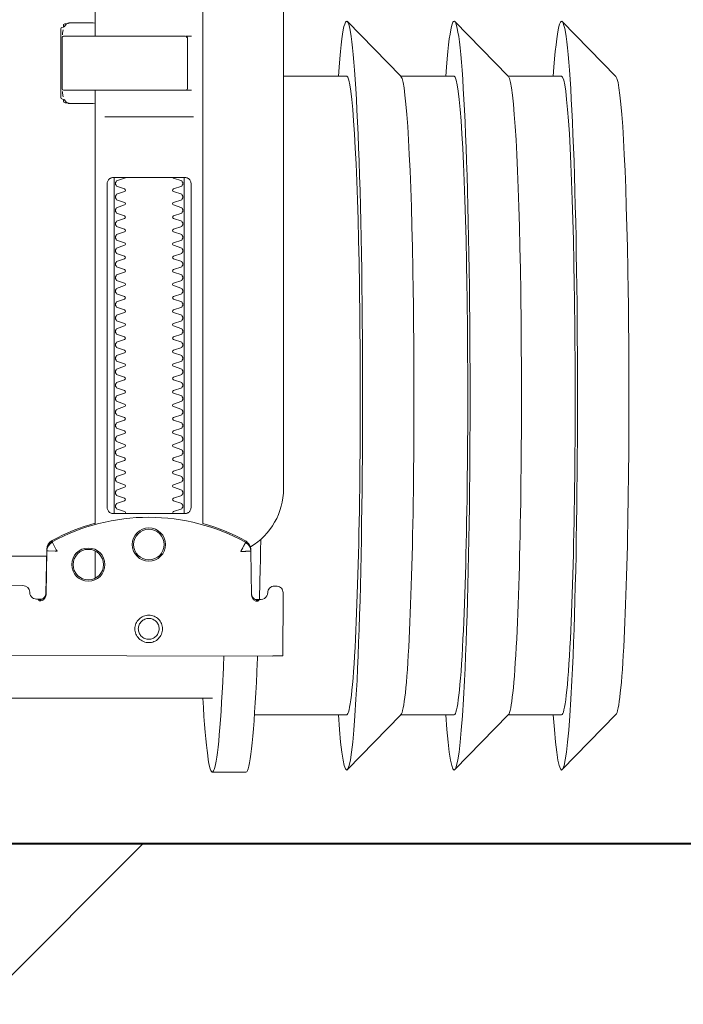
# Model space of a CAD drawing. Header units: millimetres. Extents: x -1893473 to 1546619, y -568027 to 942944.
# Tile 246 of 256: x 169673 to 169771, y -495583 to -495437. Entities that reach past the tile are written whole.
import ezdxf
from ezdxf.enums import TextEntityAlignment as Align

# ---------------------------------------------------------------- set-up
doc = ezdxf.new("R2010")
doc.units = ezdxf.units.MM
doc.header["$LTSCALE"] = 0.2
doc.layers.get('0').update_dxf_attribs({"lineweight": 0})
for name, color, linetype, lineweight in [('!! 0_Opis_pom', 9, 'Continuous', 13), ('!! 1_hatch projektowane ściany', 4, 'Continuous', 5), ('!! 1_OPIS POM NOWE', 140, 'Continuous', 5), ('!! 1_PROJ Sciany', 2, 'Continuous', 40), ('P-Opis nadproża', 150, 'Continuous', 9)]:
    doc.layers.add(name, color=color, linetype=linetype, lineweight=lineweight)
doc.layers.add('!!_@ wypos sanit nd', color=7, linetype='Continuous', lineweight=0, plot=False)
doc.styles.add('ARIAL', font='tahoma.ttf')

# ---------------------------------------------------------------- blocks, each defined once
blk = doc.blocks.new('A$C4ebe9e89')
for points in [[(-0.18941, 0.18181), (-0.19441, 0.18181)], [(-0.24944, 0.17326), (-0.24147, 0.18145)], [(-0.24136, 0.17331), (-0.23341, 0.17331), (-0.22548, 0.18145)], [(-0.22538, 0.17331), (-0.21743, 0.17331), (-0.2095, 0.18145)], [(-0.19567, 0.17331), (-0.20939, 0.17331)], [(-0.18941, 0.17081), (-0.04454, 0.17081), (-0.04035, 0.17071), (-0.03616, 0.17042), (-0.032, 0.16993), (-0.02786, 0.16925), (-0.02376, 0.16837), (-0.0197, 0.16731), (-0.0157, 0.16606), (-0.01176, 0.16462), (-0.00789, 0.163), (-0.0041, 0.1612), (-0.0004, 0.15923), (0.0032, 0.15708), (0.00671, 0.15478), (0.0101, 0.1523), (0.01337, 0.14968)], [(-0.19839, 0.16455), (-0.11148, 0.16437)], [(-0.19593, 0.15629), (-0.19608, 0.15629), (-0.19638, 0.15629), (-0.19593, 0.1562), (-0.19577, 0.15614), (-0.19563, 0.15605), (-0.19551, 0.15594), (-0.1954, 0.15581), (-0.19532, 0.15567), (-0.19526, 0.15551), (-0.19523, 0.15535)], [(-0.16479, 0.14865), (-0.16466, 0.1552), (-0.16464, 0.15536), (-0.1646, 0.15551), (-0.16454, 0.15566), (-0.16445, 0.15579), (-0.16435, 0.15591), (-0.16422, 0.15601), (-0.16408, 0.15609), (-0.16394, 0.15614), (-0.16348, 0.15622), (-0.1638, 0.15623), (-0.16395, 0.15623)], [(-0.172, 0.15297), (-0.172, 0.14892)], [(0.16493, 0.14968), (-0.16477, 0.14968)], [(-0.172, 0.06856), (-0.172, 0.07236)], [(-0.172, 0.14497), (-0.172, 0.08036)], [(-0.1852, 0.14236), (-0.1852, 0.09436)], [(-0.1748, 0.09436), (-0.1748, 0.14236)], [(-0.17342, 0.08436), (-0.18658, 0.08436)], [(-0.172, 0.0823), (-0.17167, 0.08236), (-0.1682, 0.08236), (-0.16809, 0.08236), (-0.16798, 0.08234), (-0.16789, 0.08225), (-0.16779, 0.08224), (-0.16762, 0.08223), (-0.16752, 0.08223), (-0.16741, 0.08221), (-0.1673, 0.08214), (-0.16725, 0.082), (-0.16725, 0.08174), (-0.16711, 0.08172), (-0.16701, 0.08168), (-0.16693, 0.08162), (-0.16687, 0.08148), (-0.16687, 0.07124), (-0.16691, 0.07111), (-0.16701, 0.07103), (-0.16725, 0.07098), (-0.16725, 0.07071), (-0.16728, 0.07061), (-0.16735, 0.07054), (-0.16746, 0.0705), (-0.16762, 0.07049), (-0.16775, 0.07048), (-0.16789, 0.07046), (-0.16797, 0.07039), (-0.16807, 0.07036), (-0.1682, 0.07036), (-0.17167, 0.07036), (-0.172, 0.07041)], [(-0.16829, 0.08235), (-0.16772, 0.08221), (-0.16738, 0.08176)], [(-0.16723, 0.08135), (-0.16714, 0.08082), (-0.16713, 0.08055)], [(-0.18633, 0.08036), (-0.17526, 0.08036), (-0.17367, 0.08036)], [(-0.24944, 0.07835), (-0.24147, 0.07016)], [(-0.24136, 0.07831), (-0.23341, 0.07831), (-0.22548, 0.07016)], [(-0.22538, 0.07831), (-0.21743, 0.07831), (-0.2095, 0.07016)], [(-0.2, 0.07831), (-0.20939, 0.07831)], [(-0.18633, 0.07236), (-0.1855, 0.07236), (-0.18567, 0.07246), (-0.1857, 0.07256)], [(-0.16713, 0.07216), (-0.16714, 0.0719), (-0.16723, 0.07137)], [(-0.16738, 0.07096), (-0.16772, 0.07051), (-0.16829, 0.07036)]]:
    blk.add_lwpolyline(points)
for points in [[(-0.19989, 0.16454), (-0.19995, 0.15554, 0.009369), (-0.19993, 0.15511), (-0.19991, 0.15494), (-0.19986, 0.15477), (-0.19978, 0.15461), (-0.19968, 0.15447), (-0.19955, 0.15435), (-0.1994, 0.15426), (-0.19924, 0.15419), (-0.19907, 0.15415), (-0.19895, 0.15414), (-0.1988, 0.15414)], [(-0.16412, 0.15607), (-0.16324, 0.15607), (-0.16303, 0.15604), (-0.16282, 0.15598), (-0.16264, 0.15587), (-0.16249, 0.15572), (-0.16236, 0.15555), (-0.16228, 0.15535), (-0.16224, 0.15515, 0.002299), (-0.16224, 0.15503, 0.40455), (-0.16124, 0.15406), (-0.11145, 0.15396)], [(-0.19576, 0.15613), (-0.19665, 0.15613, 0.282591), (-0.19753, 0.15558), (-0.19757, 0.15549), (-0.19761, 0.15538), (-0.19763, 0.15529), (-0.19764, 0.15514, -0.415352), (-0.19864, 0.15414)], [(-0.19623, 0.15644), (-0.19587, 0.15638), (-0.19555, 0.15617), (-0.19533, 0.15585), (-0.19523, 0.1555), (-0.19513, 0.14894), (-0.19513, 0.14888, 0.265347), (-0.19435, 0.14762, 0.125711), (-0.17997, 0.14391, 0.125711), (-0.16558, 0.14756, 0.26954), (-0.16479, 0.14885), (-0.16467, 0.1554), (-0.16464, 0.15562), (-0.16456, 0.15583), (-0.16444, 0.15601), (-0.16428, 0.15617), (-0.16409, 0.15628), (-0.16388, 0.15635), (-0.16368, 0.15638)], [(-0.15993, 0.04968), (-0.17248, 0.04968, 0.405519), (-0.172, 0.05018), (-0.172, 0.05088, 0.414214), (-0.1725, 0.05138), (-0.1875, 0.05138, 0.414214), (-0.188, 0.05088), (-0.188, 0.05018, 0.405519), (-0.18751, 0.04968), (-0.19, 0.04968, -0.414214), (-0.2, 0.05968), (-0.2, 0.13968, -0.266001), (-0.19506, 0.1483)], [(-0.19512, 0.14869), (-0.19511, 0.1485), (-0.19509, 0.1484), (-0.19506, 0.1483), (-0.19503, 0.1482), (-0.19498, 0.1481), (-0.19493, 0.148), (-0.19488, 0.14791), (-0.19482, 0.14782), (-0.19475, 0.14774), (-0.19467, 0.14766), (-0.1946, 0.14759), (-0.19451, 0.14753), (-0.19443, 0.14747), (-0.19434, 0.14742), (-0.19358, 0.14701), (-0.19281, 0.14663), (-0.19203, 0.14628), (-0.19124, 0.14594), (-0.19044, 0.14563), (-0.18964, 0.14534), (-0.18882, 0.14507), (-0.188, 0.14483), (-0.188, 0.06856, 0.414214)], [(-0.172, 0.14478), (-0.17117, 0.14502), (-0.17034, 0.14528), (-0.16952, 0.14557), (-0.16871, 0.14588), (-0.16791, 0.14622), (-0.16712, 0.14657), (-0.16635, 0.14695), (-0.16558, 0.14736), (-0.16557, 0.14736, 0.269546), (-0.16479, 0.14865)], [(-0.18353, 0.09336, 0.182836), (-0.18364, 0.09345), (-0.18485, 0.09386, 0.050055), (-0.185, 0.09412), (-0.185, 0.0944, 0.050055), (-0.18485, 0.09466), (-0.18364, 0.09507, 0.719897), (-0.18364, 0.09545), (-0.18485, 0.09586, 0.050055), (-0.185, 0.09612), (-0.185, 0.0964, 0.050055), (-0.18485, 0.09666), (-0.18364, 0.09707, 0.719897), (-0.18364, 0.09745), (-0.18485, 0.09786, 0.050055), (-0.185, 0.09812), (-0.185, 0.0984, 0.050055), (-0.18485, 0.09866), (-0.18364, 0.09907, 0.719897), (-0.18364, 0.09945), (-0.18485, 0.09986, 0.050055), (-0.185, 0.10012), (-0.185, 0.1004, 0.050055), (-0.18485, 0.10066), (-0.18364, 0.10107, 0.719897), (-0.18364, 0.10145), (-0.18485, 0.10186, 0.050055), (-0.185, 0.10212), (-0.185, 0.1024, 0.050055), (-0.18485, 0.10266), (-0.18364, 0.10307, 0.719897), (-0.18364, 0.10345), (-0.18485, 0.10386, 0.050055), (-0.185, 0.10412), (-0.185, 0.1044, 0.050055), (-0.18485, 0.10466), (-0.18364, 0.10507, 0.719897), (-0.18364, 0.10545), (-0.18485, 0.10586, 0.050055), (-0.185, 0.10612), (-0.185, 0.1064, 0.050055), (-0.18485, 0.10666), (-0.18364, 0.10707, 0.719897), (-0.18364, 0.10745), (-0.18485, 0.10786, 0.050055), (-0.185, 0.10812), (-0.185, 0.1084, 0.050055), (-0.18485, 0.10866), (-0.18364, 0.10907, 0.719897), (-0.18364, 0.10945), (-0.18485, 0.10986, 0.050055), (-0.185, 0.11012), (-0.185, 0.1104, 0.050055), (-0.18485, 0.11066), (-0.18364, 0.11107, 0.719897), (-0.18364, 0.11145), (-0.18485, 0.11186, 0.050055), (-0.185, 0.11212), (-0.185, 0.1124, 0.050055), (-0.18485, 0.11266), (-0.18364, 0.11307, 0.719897), (-0.18364, 0.11345), (-0.18485, 0.11386, 0.050055), (-0.185, 0.11412), (-0.185, 0.1144, 0.050055), (-0.18485, 0.11466), (-0.18364, 0.11507, 0.719897), (-0.18364, 0.11545), (-0.18485, 0.11586, 0.050055), (-0.185, 0.11612), (-0.185, 0.1164, 0.050055), (-0.18485, 0.11666), (-0.18364, 0.11707, 0.719897), (-0.18364, 0.11745), (-0.18485, 0.11786, 0.050055), (-0.185, 0.11812), (-0.185, 0.1184, 0.050055), (-0.18485, 0.11866), (-0.18364, 0.11907, 0.719897), (-0.18364, 0.11945), (-0.18485, 0.11986, 0.050055), (-0.185, 0.12012), (-0.185, 0.1204, 0.050055), (-0.18485, 0.12066), (-0.18364, 0.12107, 0.719897), (-0.18364, 0.12145), (-0.18485, 0.12186, 0.050055), (-0.185, 0.12212), (-0.185, 0.1224, 0.050055), (-0.18485, 0.12266), (-0.18364, 0.12307, 0.719897), (-0.18364, 0.12345), (-0.18485, 0.12386, 0.050055), (-0.185, 0.12412), (-0.185, 0.1244, 0.050055), (-0.18485, 0.12466), (-0.18364, 0.12507, 0.719897), (-0.18364, 0.12545), (-0.18485, 0.12586, 0.050055), (-0.185, 0.12612), (-0.185, 0.1264, 0.050055), (-0.18485, 0.12666), (-0.18364, 0.12707, 0.719897), (-0.18364, 0.12745), (-0.18485, 0.12786, 0.050055), (-0.185, 0.12812), (-0.185, 0.1284, 0.050055), (-0.18485, 0.12866), (-0.18364, 0.12907, 0.719897), (-0.18364, 0.12945), (-0.18485, 0.12986, 0.050055), (-0.185, 0.13012), (-0.185, 0.1304, 0.050055), (-0.18485, 0.13066), (-0.18364, 0.13107, 0.719897), (-0.18364, 0.13145), (-0.18485, 0.13186, 0.050055), (-0.185, 0.13212), (-0.185, 0.1324, 0.050055), (-0.18485, 0.13266), (-0.18364, 0.13307, 0.719897), (-0.18364, 0.13345), (-0.18485, 0.13386, 0.050055), (-0.185, 0.13412), (-0.185, 0.1344, 0.050055), (-0.18485, 0.13466), (-0.18364, 0.13507, 0.719897), (-0.18364, 0.13545), (-0.18485, 0.13586, 0.050055), (-0.185, 0.13612), (-0.185, 0.1364, 0.050055), (-0.18485, 0.13666), (-0.18364, 0.13707, 0.719897), (-0.18364, 0.13745), (-0.18485, 0.13786, 0.050055), (-0.185, 0.13812), (-0.185, 0.1384, 0.050055), (-0.18485, 0.13866), (-0.18364, 0.13907, 0.719897), (-0.18364, 0.13945), (-0.18485, 0.13986, 0.050055), (-0.185, 0.14012), (-0.185, 0.1404, 0.050055), (-0.18485, 0.14066), (-0.18364, 0.14107, 0.719897), (-0.18364, 0.14145), (-0.18485, 0.14186, 0.050055), (-0.185, 0.14212), (-0.185, 0.1424, 0.050055), (-0.18485, 0.14266), (-0.18364, 0.14307, 0.474594), (-0.18353, 0.14336)], [(-0.17647, 0.14336, 0.474594), (-0.17636, 0.14307), (-0.17514, 0.14266, 0.050055), (-0.175, 0.1424), (-0.175, 0.14212, 0.050055), (-0.17514, 0.14186), (-0.17636, 0.14145, 0.719897), (-0.17636, 0.14107), (-0.17514, 0.14066, 0.050055), (-0.175, 0.1404), (-0.175, 0.14012, 0.050055), (-0.17514, 0.13986), (-0.17636, 0.13945, 0.719897), (-0.17636, 0.13907), (-0.17514, 0.13866, 0.050055), (-0.175, 0.1384), (-0.175, 0.13812, 0.050055), (-0.17514, 0.13786), (-0.17636, 0.13745, 0.719897), (-0.17636, 0.13707), (-0.17514, 0.13666, 0.050055), (-0.175, 0.1364), (-0.175, 0.13612, 0.050055), (-0.17514, 0.13586), (-0.17636, 0.13545, 0.719897), (-0.17636, 0.13507), (-0.17514, 0.13466, 0.050055), (-0.175, 0.1344), (-0.175, 0.13412, 0.050055), (-0.17514, 0.13386), (-0.17636, 0.13345, 0.719897), (-0.17636, 0.13307), (-0.17514, 0.13266, 0.050055), (-0.175, 0.1324), (-0.175, 0.13212, 0.050055), (-0.17514, 0.13186), (-0.17636, 0.13145, 0.719897), (-0.17636, 0.13107), (-0.17514, 0.13066, 0.050055), (-0.175, 0.1304), (-0.175, 0.13012, 0.050055), (-0.17514, 0.12986), (-0.17636, 0.12945, 0.719897), (-0.17636, 0.12907), (-0.17514, 0.12866, 0.050055), (-0.175, 0.1284), (-0.175, 0.12812, 0.050055), (-0.17514, 0.12786), (-0.17636, 0.12745, 0.719897), (-0.17636, 0.12707), (-0.17514, 0.12666, 0.050055), (-0.175, 0.1264), (-0.175, 0.12612, 0.050055), (-0.17514, 0.12586), (-0.17636, 0.12545, 0.719897), (-0.17636, 0.12507), (-0.17514, 0.12466, 0.050055), (-0.175, 0.1244), (-0.175, 0.12412, 0.050055), (-0.17514, 0.12386), (-0.17636, 0.12345, 0.719897), (-0.17636, 0.12307), (-0.17514, 0.12266, 0.050055), (-0.175, 0.1224), (-0.175, 0.12212, 0.050055), (-0.17514, 0.12186), (-0.17636, 0.12145, 0.719897), (-0.17636, 0.12107), (-0.17514, 0.12066, 0.050055), (-0.175, 0.1204), (-0.175, 0.12012, 0.050055), (-0.17514, 0.11986), (-0.17636, 0.11945, 0.719897), (-0.17636, 0.11907), (-0.17514, 0.11866, 0.050055), (-0.175, 0.1184), (-0.175, 0.11812, 0.050055), (-0.17514, 0.11786), (-0.17636, 0.11745, 0.719897), (-0.17636, 0.11707), (-0.17514, 0.11666, 0.050055), (-0.175, 0.1164), (-0.175, 0.11612, 0.050055), (-0.17514, 0.11586), (-0.17636, 0.11545, 0.719897), (-0.17636, 0.11507), (-0.17514, 0.11466, 0.050055), (-0.175, 0.1144), (-0.175, 0.11412, 0.050055), (-0.17514, 0.11386), (-0.17636, 0.11345, 0.719897), (-0.17636, 0.11307), (-0.17514, 0.11266, 0.050055), (-0.175, 0.1124), (-0.175, 0.11212, 0.050055), (-0.17514, 0.11186), (-0.17636, 0.11145, 0.719897), (-0.17636, 0.11107), (-0.17514, 0.11066, 0.050055), (-0.175, 0.1104), (-0.175, 0.11012, 0.050055), (-0.17514, 0.10986), (-0.17636, 0.10945, 0.719897), (-0.17636, 0.10907), (-0.17514, 0.10866, 0.050055), (-0.175, 0.1084), (-0.175, 0.10812, 0.050055), (-0.17514, 0.10786), (-0.17636, 0.10745, 0.719897), (-0.17636, 0.10707), (-0.17514, 0.10666, 0.050055), (-0.175, 0.1064), (-0.175, 0.10612, 0.050055), (-0.17514, 0.10586), (-0.17636, 0.10545, 0.719897), (-0.17636, 0.10507), (-0.17514, 0.10466, 0.050055), (-0.175, 0.1044), (-0.175, 0.10412, 0.050055), (-0.17514, 0.10386), (-0.17636, 0.10345, 0.719897), (-0.17636, 0.10307), (-0.17514, 0.10266, 0.050055), (-0.175, 0.1024), (-0.175, 0.10212, 0.050055), (-0.17514, 0.10186), (-0.17636, 0.10145, 0.719897), (-0.17636, 0.10107), (-0.17514, 0.10066, 0.050055), (-0.175, 0.1004), (-0.175, 0.10012, 0.050055), (-0.17514, 0.09986), (-0.17636, 0.09945, 0.719897), (-0.17636, 0.09907), (-0.17514, 0.09866, 0.050055), (-0.175, 0.0984), (-0.175, 0.09812, 0.050055), (-0.17514, 0.09786), (-0.17636, 0.09745, 0.719897), (-0.17636, 0.09707), (-0.17514, 0.09666, 0.050055), (-0.175, 0.0964), (-0.175, 0.09612, 0.050055), (-0.17514, 0.09586), (-0.17636, 0.09545, 0.719897), (-0.17636, 0.09507), (-0.17514, 0.09466, 0.050055), (-0.175, 0.0944), (-0.175, 0.09412, 0.050055), (-0.17514, 0.09386), (-0.17636, 0.09345, 0.182836), (-0.17647, 0.09336)], [(-0.1857, 0.08016), (-0.1857, 0.07256), (-0.1857, 0.08016), (-0.18567, 0.08026), (-0.18559, 0.08034), (-0.17695, 0.08036), (-0.16725, 0.08036, -0.414214), (-0.16705, 0.08016), (-0.16705, 0.07256, -0.414214), (-0.16725, 0.07236), (-0.18543, 0.07236), (-0.18553, 0.0724), (-0.18559, 0.07256)]]:
    blk.add_lwpolyline(points, format="xyb")
for points in [[(-0.17994, 0.16256), (-0.17974, 0.16255), (-0.17954, 0.16252), (-0.17934, 0.16247), (-0.17915, 0.1624), (-0.17897, 0.16231), (-0.1788, 0.16221), (-0.17864, 0.16209), (-0.17849, 0.16196), (-0.17836, 0.16181), (-0.17824, 0.16165), (-0.17813, 0.16147), (-0.17805, 0.16129), (-0.17798, 0.1611), (-0.17793, 0.16091), (-0.1779, 0.16071), (-0.17789, 0.16051), (-0.1779, 0.16031), (-0.17793, 0.16011), (-0.17798, 0.15991), (-0.17805, 0.15972), (-0.17814, 0.15954), (-0.17824, 0.15937), (-0.17836, 0.15921), (-0.1785, 0.15906), (-0.17865, 0.15893), (-0.17881, 0.15881), (-0.17898, 0.1587), (-0.17916, 0.15862), (-0.17935, 0.15855), (-0.17955, 0.1585), (-0.17975, 0.15847), (-0.17995, 0.15846), (-0.18015, 0.15847), (-0.18035, 0.1585), (-0.18054, 0.15855), (-0.18073, 0.15862), (-0.18091, 0.15871), (-0.18108, 0.15881), (-0.18124, 0.15893), (-0.18139, 0.15907), (-0.18153, 0.15922), (-0.18165, 0.15938), (-0.18175, 0.15955), (-0.18184, 0.15973), (-0.1819, 0.15992), (-0.18195, 0.16012), (-0.18198, 0.16031), (-0.18199, 0.16052), (-0.18198, 0.16072), (-0.18195, 0.16091), (-0.1819, 0.16111), (-0.18183, 0.1613), (-0.18175, 0.16148), (-0.18164, 0.16165), (-0.18152, 0.16181), (-0.18139, 0.16196), (-0.18124, 0.1621), (-0.18108, 0.16222), (-0.1809, 0.16232), (-0.18072, 0.1624), (-0.18053, 0.16247), (-0.18034, 0.16252), (-0.18014, 0.16255)], [(-0.17994, 0.16205), (-0.17979, 0.16205), (-0.17964, 0.16202), (-0.17949, 0.16199), (-0.17935, 0.16194), (-0.17921, 0.16187), (-0.17908, 0.16179), (-0.17896, 0.1617), (-0.17884, 0.1616), (-0.17874, 0.16149), (-0.17865, 0.16136), (-0.17857, 0.16123), (-0.17851, 0.1611), (-0.17846, 0.16095), (-0.17842, 0.1608), (-0.1784, 0.16065), (-0.17839, 0.1605), (-0.1784, 0.16035), (-0.17842, 0.1602), (-0.17846, 0.16005), (-0.17851, 0.15991), (-0.17858, 0.15977), (-0.17866, 0.15964), (-0.17875, 0.15952), (-0.17885, 0.15941), (-0.17896, 0.1593), (-0.17908, 0.15921), (-0.17921, 0.15914), (-0.17935, 0.15907), (-0.1795, 0.15902), (-0.17964, 0.15898), (-0.17979, 0.15896), (-0.17995, 0.15895), (-0.1801, 0.15896), (-0.18025, 0.15899), (-0.18039, 0.15902), (-0.18054, 0.15907), (-0.18067, 0.15914), (-0.18081, 0.15922), (-0.18093, 0.15931), (-0.18104, 0.15941), (-0.18114, 0.15952), (-0.18123, 0.15965), (-0.18131, 0.15978), (-0.18138, 0.15991), (-0.18143, 0.16006), (-0.18146, 0.16021), (-0.18148, 0.16036), (-0.18149, 0.16051), (-0.18148, 0.16066), (-0.18146, 0.16081), (-0.18142, 0.16096), (-0.18137, 0.1611), (-0.18131, 0.16124), (-0.18123, 0.16137), (-0.18114, 0.16149), (-0.18104, 0.1616), (-0.18092, 0.1617), (-0.1808, 0.1618), (-0.18067, 0.16187), (-0.18053, 0.16194), (-0.18039, 0.16199), (-0.18024, 0.16203), (-0.18009, 0.16205)], [(-0.17471, 0.14336), (-0.17462, 0.14336), (-0.17454, 0.14335), (-0.17445, 0.14333), (-0.17436, 0.14331), (-0.17428, 0.14327), (-0.1742, 0.14323), (-0.17413, 0.14318), (-0.17406, 0.14313), (-0.174, 0.14306), (-0.17394, 0.14299), (-0.17389, 0.1429), (-0.17384, 0.1428), (-0.1738, 0.1427), (-0.17378, 0.14259), (-0.17376, 0.14247), (-0.17375, 0.14236), (-0.17375, 0.09436), (-0.17376, 0.09424), (-0.17378, 0.09413), (-0.1738, 0.09402), (-0.17384, 0.09391), (-0.17389, 0.09382), (-0.17394, 0.09373), (-0.174, 0.09366), (-0.17406, 0.09359), (-0.17413, 0.09353), (-0.1742, 0.09349), (-0.17428, 0.09344), (-0.17436, 0.09341), (-0.17445, 0.09339), (-0.17454, 0.09337), (-0.17462, 0.09336), (-0.17471, 0.09336), (-0.18529, 0.09336), (-0.18538, 0.09336), (-0.18546, 0.09337), (-0.18555, 0.09339), (-0.18564, 0.09341), (-0.18572, 0.09344), (-0.1858, 0.09349), (-0.18587, 0.09353), (-0.18594, 0.09359), (-0.186, 0.09366), (-0.18606, 0.09373), (-0.18611, 0.09382), (-0.18616, 0.09391), (-0.1862, 0.09402), (-0.18622, 0.09413), (-0.18624, 0.09424), (-0.18624, 0.09436), (-0.18624, 0.14236), (-0.18624, 0.14247), (-0.18622, 0.14259), (-0.1862, 0.1427), (-0.18616, 0.1428), (-0.18611, 0.1429), (-0.18606, 0.14299), (-0.186, 0.14306), (-0.18594, 0.14313), (-0.18587, 0.14318), (-0.1858, 0.14323), (-0.18572, 0.14327), (-0.18564, 0.14331), (-0.18555, 0.14333), (-0.18546, 0.14335), (-0.18538, 0.14336), (-0.18529, 0.14336)]]:
    blk.add_lwpolyline(points, close=True)
for points in [[(-0.19435, 0.14766), (-0.19435, 0.14766), (-0.19435, 0.14766), (-0.19435, 0.14766), (-0.19435, 0.14766), (-0.19435, 0.14766), (-0.19434, 0.14766), (-0.19434, 0.14766), (-0.19434, 0.14766), (-0.19434, 0.14766), (-0.19434, 0.14766), (-0.19435, 0.14766), (-0.19435, 0.14766), (-0.19435, 0.14766), (-0.19435, 0.14766), (-0.19435, 0.14766), (-0.19435, 0.14766), (-0.19435, 0.14766), (-0.19435, 0.14766), (-0.19435, 0.14767), (-0.19435, 0.14767), (-0.19435, 0.14767), (-0.19435, 0.14767), (-0.19435, 0.14767), (-0.19435, 0.14767), (-0.19435, 0.14768), (-0.19434, 0.14768), (-0.19434, 0.14768), (-0.19434, 0.14769), (-0.19434, 0.14769), (-0.19433, 0.1477), (-0.19433, 0.1477), (-0.19433, 0.14771), (-0.19433, 0.14771), (-0.19433, 0.14772), (-0.19432, 0.14772), (-0.19432, 0.14773), (-0.19432, 0.14773), (-0.19431, 0.14774), (-0.19431, 0.14774), (-0.19431, 0.14775), (-0.1943, 0.14776), (-0.1943, 0.14776), (-0.1943, 0.14777), (-0.19429, 0.14778), (-0.19429, 0.14779), (-0.19428, 0.14779), (-0.19428, 0.1478), (-0.19428, 0.14781), (-0.19427, 0.14782), (-0.19427, 0.14783), (-0.19426, 0.14784), (-0.19426, 0.14784), (-0.19425, 0.14785), (-0.19425, 0.14786), (-0.19424, 0.14787), (-0.19424, 0.14788), (-0.19423, 0.14789), (-0.19423, 0.1479), (-0.19422, 0.14791), (-0.19421, 0.14792), (-0.19421, 0.14793), (-0.1942, 0.14794), (-0.1942, 0.14796), (-0.19419, 0.14797), (-0.19418, 0.14798), (-0.19418, 0.14799), (-0.19417, 0.148), (-0.19416, 0.14801), (-0.19416, 0.14803), (-0.19415, 0.14804), (-0.19414, 0.14806), (-0.19412, 0.14809), (-0.19411, 0.14812), (-0.19409, 0.14814), (-0.19408, 0.14817), (-0.19406, 0.1482), (-0.19405, 0.14823), (-0.19395, 0.14841), (-0.19393, 0.14844), (-0.19389, 0.14851), (-0.19388, 0.14854), (-0.19386, 0.14858), (-0.19384, 0.14861), (-0.19382, 0.14864), (-0.1938, 0.14868), (-0.19378, 0.14871), (-0.19376, 0.14875), (-0.19375, 0.14877), (-0.19375, 0.14878), (-0.19374, 0.14878), (-0.19373, 0.1488), (-0.19373, 0.14881), (-0.19372, 0.14882), (-0.19372, 0.14883), (-0.19371, 0.14884), (-0.19371, 0.14885), (-0.1937, 0.14885), (-0.1937, 0.14886), (-0.1937, 0.14886), (-0.1937, 0.14886), (-0.1937, 0.14887), (-0.1937, 0.14887), (-0.19369, 0.14888), (-0.19369, 0.14889), (-0.19369, 0.14889), (-0.19368, 0.1489), (-0.19368, 0.1489), (-0.19368, 0.1489), (-0.19368, 0.14891), (-0.19367, 0.14891), (-0.19367, 0.14892), (-0.19366, 0.14892), (-0.19366, 0.14892), (-0.19365, 0.14893), (-0.19365, 0.14893), (-0.19364, 0.14894), (-0.19364, 0.14894), (-0.19364, 0.14894), (-0.19363, 0.14895), (-0.19363, 0.14895), (-0.19363, 0.14896), (-0.19363, 0.14896), (-0.19363, 0.14896), (-0.19363, 0.14897), (-0.19363, 0.14897), (-0.19363, 0.14898), (-0.19363, 0.14898), (-0.19363, 0.14899), (-0.19363, 0.14899), (-0.19364, 0.14899), (-0.19364, 0.149), (-0.19364, 0.149), (-0.19364, 0.149), (-0.19365, 0.149), (-0.19365, 0.149), (-0.19365, 0.149), (-0.19365, 0.149), (-0.19365, 0.149), (-0.19365, 0.149), (-0.19366, 0.149), (-0.19366, 0.149), (-0.19366, 0.149), (-0.19366, 0.149), (-0.19366, 0.149), (-0.19367, 0.149), (-0.19367, 0.149), (-0.19367, 0.149), (-0.19367, 0.149), (-0.19368, 0.149), (-0.19368, 0.149), (-0.19368, 0.149), (-0.19369, 0.149), (-0.19369, 0.14899), (-0.1937, 0.14899), (-0.1937, 0.14899), (-0.1937, 0.14899), (-0.19371, 0.14899), (-0.19371, 0.14899), (-0.19371, 0.14899), (-0.19372, 0.14898), (-0.19372, 0.14898), (-0.19373, 0.14898), (-0.19373, 0.14898), (-0.19373, 0.14898), (-0.19374, 0.14898), (-0.19374, 0.14898), (-0.19375, 0.14898), (-0.19375, 0.14899), (-0.19376, 0.14899), (-0.19376, 0.14899), (-0.19376, 0.14899), (-0.19377, 0.14899), (-0.19377, 0.14899), (-0.19377, 0.14899), (-0.19378, 0.14899), (-0.19378, 0.14899), (-0.19378, 0.14899), (-0.19378, 0.14899), (-0.19378, 0.14899), (-0.19379, 0.14899), (-0.19379, 0.14899), (-0.19379, 0.14899), (-0.1938, 0.14899), (-0.1938, 0.14899), (-0.19381, 0.14899), (-0.19381, 0.14899), (-0.19382, 0.14899), (-0.19382, 0.14899), (-0.19383, 0.14899), (-0.19384, 0.14899), (-0.19385, 0.14899), (-0.19385, 0.14899), (-0.19386, 0.14899), (-0.19387, 0.14899), (-0.19388, 0.14899), (-0.19388, 0.14899), (-0.19389, 0.14898), (-0.1939, 0.14898), (-0.19391, 0.14898), (-0.19392, 0.14898), (-0.19397, 0.14898), (-0.19398, 0.14898), (-0.19399, 0.14898), (-0.194, 0.14898), (-0.19401, 0.14898), (-0.19402, 0.14898), (-0.19403, 0.14898), (-0.19404, 0.14898), (-0.19406, 0.14898), (-0.19407, 0.14898), (-0.19408, 0.14898), (-0.19409, 0.14898), (-0.1941, 0.14898), (-0.19411, 0.14898), (-0.19416, 0.14898), (-0.19419, 0.14898), (-0.19421, 0.14898), (-0.19424, 0.14898), (-0.19426, 0.14898), (-0.19428, 0.14898), (-0.19431, 0.14898), (-0.19433, 0.14898), (-0.19435, 0.14898), (-0.19438, 0.14897), (-0.19455, 0.14897), (-0.19457, 0.14897), (-0.19459, 0.14897), (-0.19461, 0.14897), (-0.19463, 0.14897), (-0.19464, 0.14897), (-0.19465, 0.14897), (-0.19466, 0.14897), (-0.19467, 0.14897), (-0.19468, 0.14897), (-0.19469, 0.14897), (-0.1947, 0.14897), (-0.19471, 0.14897), (-0.19472, 0.14897), (-0.19473, 0.14897), (-0.19473, 0.14897), (-0.19474, 0.14897), (-0.19475, 0.14897), (-0.19476, 0.14897), (-0.19477, 0.14897), (-0.19478, 0.14897), (-0.19479, 0.14897), (-0.19479, 0.14897), (-0.1948, 0.14897), (-0.19481, 0.14897), (-0.19482, 0.14896), (-0.19483, 0.14896), (-0.19483, 0.14896), (-0.19484, 0.14896), (-0.19485, 0.14896), (-0.19486, 0.14896), (-0.19486, 0.14896), (-0.19487, 0.14896), (-0.19488, 0.14896), (-0.19489, 0.14896), (-0.19489, 0.14896), (-0.1949, 0.14896), (-0.19491, 0.14896), (-0.19491, 0.14896), (-0.19492, 0.14896), (-0.19493, 0.14896), (-0.19493, 0.14896), (-0.19494, 0.14896), (-0.19495, 0.14896), (-0.19495, 0.14896), (-0.19496, 0.14896), (-0.19497, 0.14896), (-0.19498, 0.14896), (-0.19499, 0.14896), (-0.19499, 0.14896), (-0.195, 0.14896), (-0.19501, 0.14896), (-0.19501, 0.14896), (-0.19502, 0.14896), (-0.19502, 0.14896), (-0.19503, 0.14896), (-0.19503, 0.14896), (-0.19504, 0.14896), (-0.19504, 0.14896), (-0.19504, 0.14896), (-0.19505, 0.14896), (-0.19505, 0.14896), (-0.19506, 0.14896), (-0.19506, 0.14896), (-0.19506, 0.14896), (-0.19507, 0.14896), (-0.19507, 0.14896), (-0.19508, 0.14896), (-0.19508, 0.14896), (-0.19508, 0.14896), (-0.19509, 0.14896), (-0.19509, 0.14896), (-0.19509, 0.14896), (-0.1951, 0.14896), (-0.1951, 0.14896), (-0.1951, 0.14896), (-0.1951, 0.14896), (-0.19511, 0.14896), (-0.19511, 0.14896), (-0.19511, 0.14896), (-0.19511, 0.14896), (-0.19511, 0.14896), (-0.19512, 0.14896), (-0.19512, 0.14896), (-0.19512, 0.14896), (-0.19512, 0.14896), (-0.19512, 0.14896), (-0.19512, 0.14896), (-0.19512, 0.14895), (-0.19513, 0.14895), (-0.19513, 0.14895), (-0.19513, 0.14895), (-0.19513, 0.14895), (-0.19513, 0.14895), (-0.19513, 0.14895), (-0.19513, 0.14895), (-0.19513, 0.14895), (-0.19513, 0.14895), (-0.19513, 0.14895), (-0.19513, 0.14895), (-0.19513, 0.14895), (-0.19513, 0.14895), (-0.19513, 0.14895), (-0.19513, 0.14896), (-0.19513, 0.14896), (-0.19513, 0.14896), (-0.19513, 0.14896), (-0.19513, 0.14896), (-0.19513, 0.14896), (-0.19513, 0.14896), (-0.19513, 0.14896), (-0.19513, 0.14896), (-0.19513, 0.14896), (-0.19513, 0.14896), (-0.19513, 0.14896), (-0.19513, 0.14896), (-0.19513, 0.14896), (-0.19513, 0.14896), (-0.19513, 0.14895), (-0.19513, 0.14895, 0.269547)], [(-0.1648, 0.14889), (-0.16481, 0.14889), (-0.16484, 0.1489), (-0.16497, 0.1489), (-0.16603, 0.14893), (-0.16612, 0.14893), (-0.16616, 0.14893), (-0.1662, 0.14893), (-0.16623, 0.14894), (-0.16627, 0.14895), (-0.1663, 0.14893), (-0.1663, 0.1489), (-0.16627, 0.14888), (-0.16625, 0.14885), (-0.16623, 0.14881), (-0.16621, 0.14878), (-0.16619, 0.14875), (-0.16561, 0.14767), (-0.16559, 0.14763), (-0.16558, 0.1476, 0.269546)]]:
    blk.add_lwpolyline(points, format="xyb", close=True)
for centre, radius in [((-0.17096, 0.15095), 0.00247), ((-0.17096, 0.15095), 0.00227), ((-0.17997, 0.14797), 0.00247), ((-0.17997, 0.14797), 0.00227)]:
    blk.add_circle(centre, radius)
for centre, major_axis, ratio, start_param, end_param in [((-0.18941, 0.12581), (0, 0.056), 0.04256, 5.645661, 6.988802), ((-0.24136, 0.12581), (0, 0.0557), 0.04256, 5.733752, 6.988802), ((-0.22538, 0.12581), (0, 0.0557), 0.04256, 5.733752, 6.988802), ((-0.20939, 0.12581), (0, 0.0557), 0.04256, 5.733752, 6.988802), ((-0.19441, 0.12581), (0, 0.056), 0.04256, 0, 0.705617), ((-0.24936, 0.12581), (0, 0.0475), 0.04256, 0.043665, 0.705617), ((-0.24136, 0.12581), (0, 0.0475), 0.04256, 0, 0.705617), ((-0.23337, 0.12581), (0, 0.0475), 0.04256, 0.043665, 0.705617), ((-0.22538, 0.12581), (0, 0.0475), 0.04256, 0, 0.705617), ((-0.21738, 0.12581), (0, 0.0475), 0.04256, 0.043665, 0.705617), ((-0.20939, 0.12581), (0, 0.0475), 0.04256, 0, 0.705617), ((-0.24136, 0.12581), (0, 0.0557), 0.04256, 0.705617, 3.691026), ((-0.22538, 0.12581), (0, 0.0557), 0.04256, 0.705617, 3.691026), ((-0.20939, 0.12581), (0, 0.0557), 0.04256, 0.705617, 3.691026), ((-0.19441, 0.12581), (0, 0.056), 0.04256, 0.705617, 0.806963), ((-0.18941, 0.12581), (0, 0.056), 0.04256, 0.705617, 0.807212), ((-0.19839, 0.16453), (-0.0015, 0), 0.008726, 4.712674, 6.283151), ((-0.24936, 0.12581), (0, 0.0475), 0.04256, 0.705617, 3.097928), ((-0.24136, 0.12581), (0, 0.0475), 0.04256, 0.705617, 3.141593), ((-0.23337, 0.12581), (0, 0.0475), 0.04256, 0.705617, 3.097928), ((-0.22538, 0.12581), (0, 0.0475), 0.04256, 0.705617, 3.141593), ((-0.21738, 0.12581), (0, 0.0475), 0.04256, 0.705617, 3.097928), ((-0.20939, 0.12581), (0, 0.0475), 0.04256, 0.705617, 3.141593), ((-0.19663, 0.15713), (-0.000002, -0.001), 0.000289, 6.274459, 6.283185), ((-0.19441, 0.12581), (0, 0.056), 0.04256, 0.998527, 1.179108), ((-0.16324, 0.15707), (-0.000002, -0.001), 0.000289, 6.274459, 6.283185), ((-0.19879, 0.15514), (-0.000011, -0.001), 0.706875, 0, 0.012337), ((-0.19844, 0.15414), (-0.000501, 0.000001), 0.008726, 0.786107, 1.14947), ((-0.19864, 0.15514), (-0.000006, -0.001), 0.408573, 0, 0.00956), ((-0.19463, 0.14876), (-0.0005, -0.000008), 0.017454, 0, 0.000137), ((-0.16529, 0.14886), (0.0005, -0.00001), 0.000006, 6.282744, 6.283185), ((-0.1852, 0.14236), (0, 0.001), 0.000289, 4.712389, 6.283185), ((-0.1748, 0.14236), (0, -0.001), 0.000289, 1.570796, 3.141593), ((-0.1852, 0.09436), (0, -0.001), 0.000289, 0, 1.570796), ((-0.1748, 0.09436), (0, -0.001), 0.000289, 0, 1.570796), ((-0.16763, 0.08203), (0.000004, 0.0002), 0.133184, 0.00502, 0.005026), ((-0.16723, 0.08153), (0.000013, 0.0002), 0.223, 0.006306, 0.006351), ((-0.16763, 0.07069), (0.000004, -0.0002), 0.133184, 6.278107, 6.278112), ((-0.16723, 0.07118), (0.000013, -0.0002), 0.223, 6.276731, 6.276777)]:
    blk.add_ellipse(centre, major_axis=major_axis, ratio=ratio, start_param=start_param, end_param=end_param)
blk = doc.blocks.new('A$C2EB40A8D')
at = {"layer": '!! 1_hatch projektowane ściany'}
h = blk.add_hatch(dxfattribs=at)
h.set_pattern_fill('ANSI31', color=256, scale=25)
h.set_pattern_definition([(45, (-604946.8, 1976053.4), (-56.1266008, 56.1266008), [])])
h.paths.add_polyline_path([(3298.87011, -1277.48603), (6407.5648, -1277.48603), (6407.5648, -1157.48603), (3298.87011, -1157.48603)])
blk.add_lwpolyline([(3298.87011, -1277.48603), (6407.5648, -1277.48603), (6407.5648, -1157.48603), (3298.87011, -1157.48603)], close=True, dxfattribs=at)
at = {"layer": '!! 1_PROJ Sciany'}
blk.add_lwpolyline([(6407.5648, -1157.48603), (3298.87011, -1157.48603)], dxfattribs=at)
at = {"layer": '!!_@ wypos sanit nd', "xscale": 1000, "yscale": 1000, "zscale": 1000, "rotation": 180}
blk.add_blockref('A$C4ebe9e89', (5843.98841, -965.0155), dxfattribs=at)
at = {"layer": '!! 0_Opis_pom', "ltscale": 0.7, "style": 'ARIAL'}
for tag, p in [('B1,21', (-891.77727, 31796.97458)), ('A1,16', (-13651.31084, 31587.95236)), ('B1,19', (-5798.61305, 31587.22944)), ('B1/17', (-9701.43347, 31565.05244)), ('1,23', (10805.41388, 31565.05244)), ('1,22', (4526.58954, 31507.65132)), ('A1,1', (-16866.13618, 31459.3792)), ('B1,18', (-7791.62894, 31330.08444)), ('B1,20', (-2961.4347, 31167.05787)), ('A1,6', (-19287.17717, 30923.71998)), ('B1,1', (14135.63445, 30913.92963)), ('B1,3', (17346.74696, 30023.81022)), ('B1,4', (29817.71501, 29157.67457)), ('A1,5', (-23454.5385, 28820.77901)), ('A1,2', (-17502.57721, 28602.57524)), ('B1,2D', (2616.16402, 28559.52261)), ('A1,15', (-13651.31084, 28261.46046)), ('B1,4', (29883.58177, 28158.35876)), ('B1,2B', (18801.54781, 27650.12382)), ('B1,2A', (13086.7373, 27376.04393)), ('A1,3', (-16846.27912, 25980.40356)), ('B1,8', (9089.53994, 25356.27639)), ('B1,6', (31915.87888, 23754.79829)), ('A1,4', (-24010.17576, 23559.17399)), ('B1,14', (-11621.32288, 23261.44183)), ('B1,13', (-3080.55208, 22924.09997)), ('B1,5', (29245.49088, 22896.69268)), ('B1,10', (3982.60923, 22874.21277)), ('B1,9', (5634.43488, 22623.92098)), ('B1,2C', (13327.26639, 22378.5328)), ('B1,7', (16398.41175, 22348.28836)), ('B1,11', (5553.20442, 20939.83877)), ('B1,12', (3693.27174, 20628.72148)), ('C1,3', (5969.08376, 16336.01084)), ('C1,2', (11955.93711, 11671.55655)), ('C1,1', (15659.17205, 11415.94196)), ('C1,4', (5140.00888, 9205.5831)), ('C1,5', (5680.4486, 6154.54995)), ('C1,10', (16327.05085, 6080.66085)), ('C1,9', (16526.57171, 3173.45283)), ('C1,6', (6367.37903, 2771.84181)), ('D0,18', (-1981.87701, -110.73158)), ('D0,7', (-13531.42299, -1159.67649)), ('C1,7', (7275.77161, -1303.00991)), ('D0,17', (2064.87671, -1345.69113)), ('D0,3', (-9324.21674, -1442.63631)), ('D0,6', (-17529.61851, -1957.37463)), ('D0,10', (-21369.4432, -2140.60378)), ('D,09', (-12990.08379, -2746.32902)), ('D0,2', (-5516.19514, -3101.87722)), ('D0,16', (2266.73061, -3284.15369)), ('D0,8', (-14357.79539, -3567.69719)), ('D0,5', (-10461.54478, -3629.26575)), ('D0,4', (-8396.53404, -4353.7937)), ('D0,15', (1974.41895, -5205.84774)), ('D0,1', (-5633.49598, -5662.48534)), ('D0,11', (-23334.09291, -6045.78706)), ('D0,12', (-22436.85763, -9302.9678)), ('D0,13', (-22436.85763, -11581.16526)), ('D0,14', (-13645.94445, -11884.57769))]:
    blk.add_attdef(tag, text='', height=119.68, dxfattribs=at).set_placement(p, align=Align.MIDDLE_CENTER)
at = {"layer": '!! 1_OPIS POM NOWE', "style": 'ARIAL'}
for tag, p in [('C1.7A', (7769.3756, 685.765)), ('C1.7C', (7655.80151, -2045.04756)), ('C1.8B', (10935.93068, -2107.41983)), ('C1.8A', (13897.39715, -2120.69016)), ('C1.7B', (8274.43201, -3270.18959)), ('E1.2', (16701.02923, -5331.07351)), ('E1.5E', (21974.23379, -5463.99012)), ('E1.5D', (24989.27391, -5785.36474)), ('E1.1', (8357.81567, -5851.01076)), ('E1.5C', (25222.53959, -6394.64172)), ('E1.5B', (27694.70831, -7009.86571)), ('E1.6', (5279.46063, -8141.28746)), ('E1.5A', (25547.9555, -8495.18994)), ('E1.5G', (23977.19473, -9792.46695)), ('E1.5F', (22414.7084, -9822.66389)), ('E1,4', (13935.69867, -10458.20073)), ('E1.5L', (28030.8296, -11267.7725)), ('E1.3', (5639.18862, -11994.01941)), ('E1.5H', (23988.49716, -12231.38049)), ('E1.5K', (27714.73934, -12977.98364)), ('E1.5I', (22290.68736, -13989.9049)), ('E1.5J', (27095.71534, -16088.17469))]:
    blk.add_attdef(tag, text='', height=119.68, dxfattribs=at).set_placement(p, align=Align.MIDDLE_CENTER)

msp = doc.modelspace()

# ---------------------------------------------------------------- block references
at = {"layer": 'P-Opis nadproża', "color": 4}
msp.add_blockref('A$C2EB40A8D', (163667.94092, -494401.63474), dxfattribs=at)

doc.saveas('drawing.dxf')
